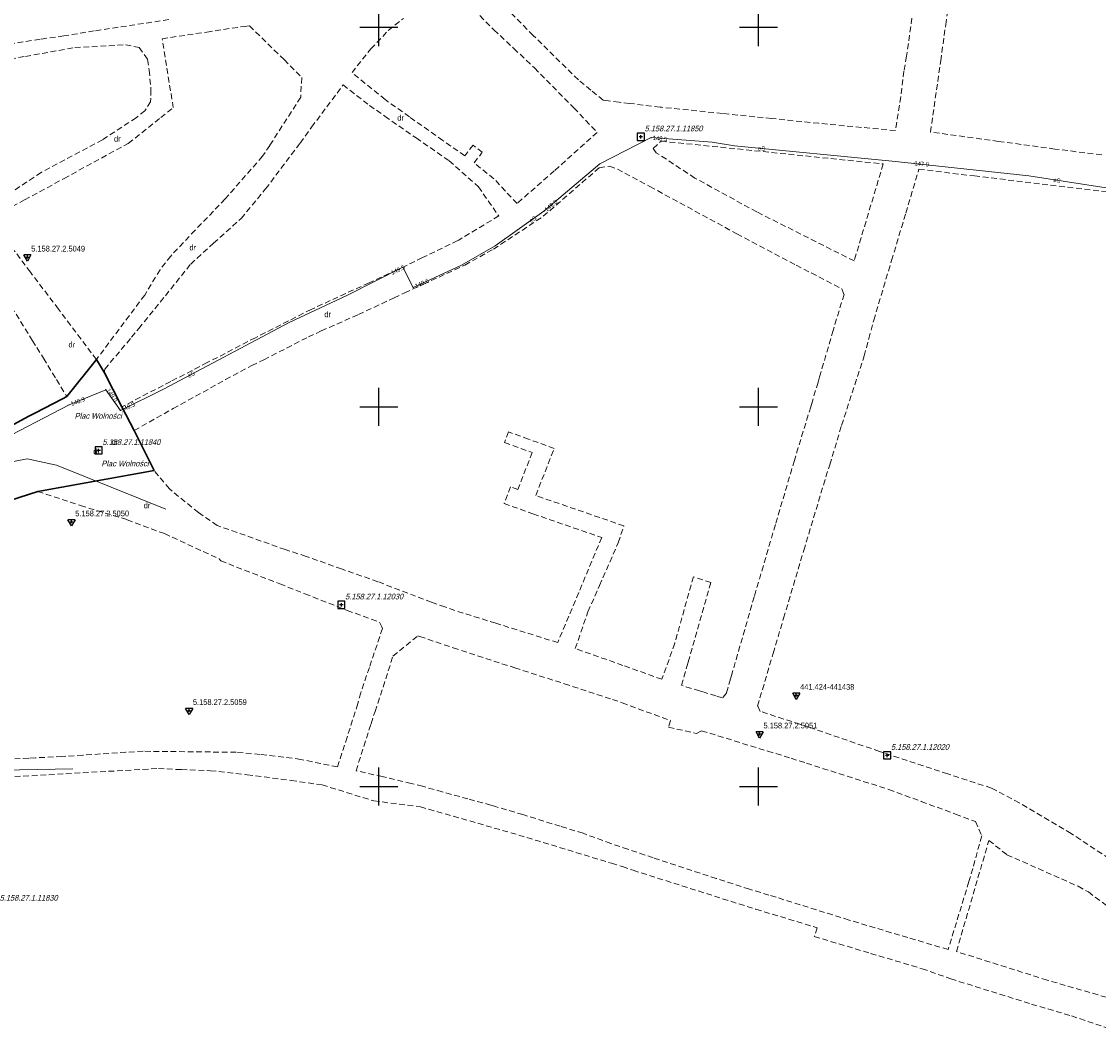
# Model space of a CAD drawing. Header units: metres. Extents: x 5548743 to 5556416, y 5707500 to 5714000.
# Tile 196 of 203: x 5554606 to 5554890, y 5710435 to 5710701. Entities that reach past the tile are written whole.
import ezdxf
from ezdxf.enums import TextEntityAlignment as Align

# ---------------------------------------------------------------- set-up
doc = ezdxf.new("R2010")
doc.units = ezdxf.units.M
doc.header["$MEASUREMENT"] = 0
doc.linetypes.add('1.5_0.75', pattern=[2.25, 1.5, -0.75])
doc.linetypes.add('219-1000', pattern=[0])
doc.layers.get('0').update_dxf_attribs({"color": 2, "linetype": 'CONTINUOUS', "lineweight": 5})
for name, color, linetype in [('210-oznaczenie konturu użytku gruntowego', 7, 'CONTINUOUS'), ('218-kontur użytku gruntowego', 7, 'CONTINUOUS'), ('219-działka ewidencyjna', 7, 'CONTINUOUS'), ('994-Nazwa ulicy', 7, 'CONTINUOUS'), ('przewód elektroenergetyczny podziemny', 7, 'CONTINUOUS'), ('przewód elektroenergetyczny podziemny-Atr1', 7, 'CONTINUOUS'), ('przewód kanalizacyjny', 7, 'CONTINUOUS'), ('przewód telekomunikacyjny podziemny', 7, 'CONTINUOUS'), ('rzedna', 7, 'CONTINUOUS'), ('rzedna-Atr2', 7, 'CONTINUOUS'), ('Szczegółowa osnowa geodezyjna pozioma', 7, 'CONTINUOUS'), ('Szczegółowa osnowa geodezyjna pozioma-Atr103', 7, 'CONTINUOUS'), ('Szczegółowa osnowa geodezyjna wysokościowa', 7, 'CONTINUOUS'), ('Szczegółowa osnowa geodezyjna wysokościowa-Atr103', 7, 'CONTINUOUS'), ('Wstawianie ramki sekcyjnej z opisem', 7, 'CONTINUOUS')]:
    doc.layers.add(name, color=color, linetype=linetype)
doc.styles.get("Standard").update_dxf_attribs({"font": 'Working1250', "width": 0.75})

# ---------------------------------------------------------------- blocks, each defined once
blk = doc.blocks.new('PW01')
at = {"linetype": 'Continuous', "lineweight": 13}
h = blk.add_hatch(color=0, dxfattribs=at)
edge = h.paths.add_edge_path()
edge.add_arc((0, 0), 0.18, 0, 360)
blk = doc.blocks.new('OSSP')
at = {"color": 0}
for p, q in [((-0.939, 0.938), (-0.939, -0.938)), ((-0.939, 0.938), (-0.939, -0.938)), ((0.936, 0.938), (-0.939, 0.938)), ((0.936, 0.938), (-0.939, 0.938)), ((0.45, 0), (-0.45, 0)), ((0.45, 0), (-0.45, 0)), ((0, -0.45), (0, 0.45)), ((0, -0.45), (0, 0.45)), ((0.936, -0.938), (0.936, 0.938)), ((0.936, -0.938), (0.936, 0.938)), ((-0.939, -0.938), (0.936, -0.938)), ((-0.939, -0.938), (0.936, -0.938))]:
    blk.add_line(p, q, dxfattribs=at)
blk = doc.blocks.new('OSSH')
at = {"color": 0}
for p, q in [((0, -1.081), (-0.936, 0.543)), ((0.939, 0.543), (-0.936, 0.543)), ((-0.375, 0), (0.375, 0)), ((0.939, 0.543), (0, -1.081)), ((0, -0.375), (0, 0.375))]:
    blk.add_line(p, q, dxfattribs=at)
blk = doc.blocks.new('RAMKA1000K')
at = {"color": 0}
for p, q in [((295, 500), (305, 500)), ((300, 495), (300, 500)), ((395, 500), (405, 500)), ((400, 495), (400, 500)), ((300, 195), (300, 205)), ((400, 195), (400, 205)), ((295, 200), (305, 200)), ((395, 200), (405, 200)), ((300, 95), (300, 105)), ((400, 95), (400, 105)), ((295, 100), (305, 100)), ((395, 100), (405, 100)), ((300, 0), (300, 5)), ((400, 0), (400, 5)), ((295, 0), (305, 0)), ((395, 0), (405, 0))]:
    blk.add_line(p, q, dxfattribs=at)

msp = doc.modelspace()

# ---------------------------------------------------------------- linework, layer by layer
at = {"layer": '218-kontur użytku gruntowego', "color": 70, "linetype": '1.5_0.75', "lineweight": 18, "flags": 128}
for points in [[(5554849.36, 5710700.68), (5554853.99, 5710731.67)], [(5554740.67, 5710697.84), (5554729.89, 5710708.75)], [(5554721.91, 5710707.87), (5554730.3, 5710699.32)], [(5554702.48, 5710699.14), (5554706.45, 5710702.34)], [(5554840.44, 5710702.38), (5554839.07, 5710692.34)], [(5554644.63, 5710702), (5554624.99, 5710699.02)], [(5554654.64, 5710698.74), (5554664.55, 5710700.22)], [(5554664.55, 5710700.22), (5554665.92, 5710700.33)], [(5554665.92, 5710700.33), (5554675.02, 5710691.46)], [(5554848.04, 5710691.14), (5554849.36, 5710700.68)], [(5554610.71, 5710696.81), (5554598.18, 5710694.84)], [(5554616.99, 5710697.72), (5554610.71, 5710696.81)], [(5554624.99, 5710699.02), (5554616.99, 5710697.72)], [(5554642.9, 5710696.95), (5554654.64, 5710698.74)], [(5554645.82, 5710678.81), (5554642.9, 5710696.95)], [(5554697.92, 5710694.31), (5554702.48, 5710699.14)], [(5554730.3, 5710699.32), (5554735.56, 5710694.4)], [(5554746.12, 5710692.42), (5554740.67, 5710697.84)], [(5554606.84, 5710692.32), (5554619.9, 5710694.62)], [(5554619.9, 5710694.62), (5554633.25, 5710695.38)], [(5554633.25, 5710695.38), (5554636.8, 5710694.63)], [(5554636.8, 5710694.63), (5554639.07, 5710691.48)], [(5554692.92, 5710688.04), (5554697.92, 5710694.31)], [(5554735.56, 5710694.4), (5554741.04, 5710689.26)], [(5554602.82, 5710691.6), (5554606.84, 5710692.32)], [(5554639.07, 5710691.48), (5554639.48, 5710688.67)], [(5554675.02, 5710691.46), (5554679.67, 5710686.71)], [(5554752.56, 5710686.15), (5554746.12, 5710692.42)], [(5554839.07, 5710692.34), (5554838.36, 5710688.44)], [(5554845.35, 5710672.38), (5554848.04, 5710691.14)], [(5554639.48, 5710688.67), (5554639.95, 5710683.53)], [(5554741.04, 5710689.26), (5554751.37, 5710678.75)], [(5554838.36, 5710688.44), (5554837.54, 5710681.66)], [(5554679.67, 5710686.71), (5554679.4, 5710681.56)], [(5554701.64, 5710680.95), (5554692.92, 5710688.04)], [(5554755.85, 5710683.45), (5554752.56, 5710686.15)], [(5554639.95, 5710683.53), (5554639.86, 5710680.37)], [(5554682.26, 5710673.66), (5554690.59, 5710684.79)], [(5554690.59, 5710684.79), (5554697.53, 5710679.4)], [(5554759.13, 5710680.79), (5554755.85, 5710683.45)], [(5554639.86, 5710680.37), (5554638.37, 5710677.98)], [(5554679.4, 5710681.56), (5554671.26, 5710668.86)], [(5554708.08, 5710676.39), (5554701.64, 5710680.95)], [(5554760.55, 5710680.58), (5554759.13, 5710680.79)], [(5554763.3, 5710680.26), (5554760.55, 5710680.58)], [(5554766.04, 5710679.94), (5554763.3, 5710680.26)], [(5554774.1, 5710678.96), (5554766.04, 5710679.94)], [(5554837.54, 5710681.66), (5554836.11, 5710672.77)], [(5554638.37, 5710677.98), (5554636.03, 5710676.17)], [(5554642.51, 5710676.19), (5554645.82, 5710678.81)], [(5554697.53, 5710679.4), (5554701.6, 5710676.55)], [(5554751.37, 5710678.75), (5554757.53, 5710672.29)], [(5554774.43, 5710678.92), (5554774.1, 5710678.96)], [(5554790.51, 5710677.28), (5554774.43, 5710678.92)], [(5554803.5, 5710675.95), (5554790.51, 5710677.28)], [(5554636.03, 5710676.17), (5554627.16, 5710670.35)], [(5554633.98, 5710669.39), (5554642.51, 5710676.19)], [(5554701.6, 5710676.55), (5554709.8, 5710670.84)], [(5554716.84, 5710670.15), (5554708.08, 5710676.39)], [(5554815.91, 5710674.68), (5554803.5, 5710675.95)], [(5554836.11, 5710672.77), (5554815.91, 5710674.68)], [(5554679.22, 5710669.45), (5554682.26, 5710673.66)], [(5554757.53, 5710672.29), (5554746.23, 5710662.18)], [(5554863.3, 5710669.93), (5554845.35, 5710672.38)], [(5554627.16, 5710670.35), (5554611.01, 5710661.73)], [(5554617.03, 5710660.15), (5554633.98, 5710669.39)], [(5554671.26, 5710668.86), (5554669.33, 5710665.99)], [(5554670.15, 5710657.4), (5554679.22, 5710669.45)], [(5554709.8, 5710670.84), (5554718.51, 5710664.81)], [(5554722.62, 5710666.11), (5554716.84, 5710670.15)], [(5554724.82, 5710668.94), (5554722.62, 5710666.11)], [(5554727.26, 5710667.06), (5554724.82, 5710668.94)], [(5554772.31, 5710668.07), (5554774.37, 5710669.99)], [(5554774.37, 5710669.99), (5554832.89, 5710663.98)], [(5554878.15, 5710667.9), (5554863.3, 5710669.93)], [(5554669.33, 5710665.99), (5554659.5, 5710654.76)], [(5554725.09, 5710664.28), (5554727.26, 5710667.06)], [(5554773.11, 5710666.94), (5554772.31, 5710668.07)], [(5554783.28, 5710660.25), (5554773.11, 5710666.94)], [(5554890.47, 5710666.39), (5554878.15, 5710667.9)], [(5554718.51, 5710664.81), (5554726.23, 5710657.97)], [(5554730.32, 5710660.07), (5554725.09, 5710664.28)], [(5554743.32, 5710650.18), (5554758.07, 5710662.99)], [(5554758.07, 5710662.99), (5554760.74, 5710663.4)], [(5554760.74, 5710663.4), (5554762.86, 5710662.64)], [(5554762.86, 5710662.64), (5554771.43, 5710658.02)], [(5554832.89, 5710663.98), (5554825.25, 5710638.43)], [(5554838.85, 5710651.04), (5554842.3, 5710662.58)], [(5554842.3, 5710662.58), (5554856.91, 5710660.82)], [(5554611.01, 5710661.73), (5554603.24, 5710656.58)], [(5554606.62, 5710654.49), (5554617.03, 5710660.15)], [(5554736.4, 5710653.54), (5554730.32, 5710660.07)], [(5554746.23, 5710662.18), (5554736.4, 5710653.54)], [(5554799.59, 5710651.34), (5554783.28, 5710660.25)], [(5554856.91, 5710660.82), (5554918.2, 5710653.47)], [(5554663.72, 5710649.63), (5554670.15, 5710657.4)], [(5554726.23, 5710657.97), (5554731.59, 5710650.28)], [(5554771.43, 5710658.02), (5554794.33, 5710645.59)], [(5554597.48, 5710649.51), (5554606.62, 5710654.49)], [(5554659.5, 5710654.76), (5554651.59, 5710646.54)], [(5554825.25, 5710638.43), (5554799.59, 5710651.34)], [(5554656.44, 5710643.09), (5554663.72, 5710649.63)], [(5554731.59, 5710650.28), (5554721.04, 5710643.94)], [(5554730.21, 5710641.53), (5554743.32, 5710650.18)], [(5554835.11, 5710638.55), (5554838.85, 5710651.04)], [(5554651.59, 5710646.54), (5554645.15, 5710639.72)], [(5554794.33, 5710645.59), (5554809.96, 5710637.33)], [(5554650.41, 5710637.58), (5554656.44, 5710643.09)], [(5554720.79, 5710643.78), (5554711.48, 5710639.29)], [(5554721.04, 5710643.94), (5554720.79, 5710643.78)], [(5554608.18, 5710635.47), (5554603.91, 5710641.15)], [(5554722.66, 5710637.35), (5554730.21, 5710641.53)], [(5554645.15, 5710639.72), (5554642.33, 5710636.1)], [(5554643.75, 5710629.27), (5554650.41, 5710637.58)], [(5554711.48, 5710639.29), (5554706.79, 5710636.99)], [(5554711.77, 5710632.3), (5554722.66, 5710637.35)], [(5554809.96, 5710637.33), (5554821.95, 5710631.08)], [(5554830.4, 5710622.82), (5554835.11, 5710638.55)], [(5554615.57, 5710625.74), (5554608.18, 5710635.47)], [(5554642.33, 5710636.1), (5554638.29, 5710629.45)], [(5554706.79, 5710636.99), (5554697.4, 5710632.67)], [(5554697.4, 5710632.67), (5554682.17, 5710625.66)], [(5554706.81, 5710630), (5554711.77, 5710632.3)], [(5554638.29, 5710629.45), (5554625.57, 5710612.45)], [(5554636.71, 5710620.61), (5554643.75, 5710629.27)], [(5554694.6, 5710624.29), (5554703.99, 5710628.69)], [(5554703.99, 5710628.69), (5554706.81, 5710630)], [(5554822.57, 5710629.62), (5554819.7, 5710620.12)], [(5554821.95, 5710631.08), (5554822.57, 5710629.62)], [(5554603.24, 5710626.33), (5554608.74, 5710617.37)], [(5554625.57, 5710612.45), (5554615.57, 5710625.74)], [(5554682.17, 5710625.66), (5554672.09, 5710620.55)], [(5554684.83, 5710620), (5554694.6, 5710624.29)], [(5554634.83, 5710618.31), (5554636.71, 5710620.61)], [(5554672.09, 5710620.55), (5554667.46, 5710618.2)], [(5554681.42, 5710618.39), (5554684.83, 5710620)], [(5554819.7, 5710620.12), (5554816.13, 5710607.89)], [(5554829.1, 5710617.98), (5554830.4, 5710622.82)], [(5554608.74, 5710617.37), (5554609.9, 5710615.59)], [(5554627.78, 5710609.91), (5554634.83, 5710618.31)], [(5554667.46, 5710618.2), (5554654.78, 5710611.63)], [(5554669.69, 5710612.39), (5554681.42, 5710618.39)], [(5554827.87, 5710613.39), (5554829.1, 5710617.98)], [(5554609.9, 5710615.59), (5554611.61, 5710612.8)], [(5554611.61, 5710612.8), (5554614.01, 5710608.88)], [(5554654.78, 5710611.63), (5554645.15, 5710606.66)], [(5554666.52, 5710610.84), (5554669.69, 5710612.39)], [(5554821.94, 5710595.11), (5554827.87, 5710613.39)], [(5554614.01, 5710608.88), (5554615.06, 5710607.18)], [(5554627.68, 5710609.47), (5554627.78, 5710609.91)], [(5554627.72, 5710608.91), (5554627.68, 5710609.47)], [(5554632.3, 5710600.02), (5554627.72, 5710608.91)], [(5554659.6, 5710607.15), (5554666.52, 5710610.84)], [(5554615.06, 5710607.18), (5554617.8, 5710602.71)], [(5554645.15, 5710606.66), (5554632.3, 5710600.02)], [(5554645.78, 5710599.53), (5554659.6, 5710607.15)], [(5554815.72, 5710606.45), (5554814.24, 5710601.44)], [(5554816.13, 5710607.89), (5554815.72, 5710606.45)], [(5554616.61, 5710602.1), (5554609.38, 5710598.35)], [(5554617.8, 5710602.71), (5554616.61, 5710602.1)], [(5554814.24, 5710601.44), (5554813.82, 5710600)], [(5554607.6, 5710597.42), (5554602.95, 5710594.88)], [(5554609.38, 5710598.35), (5554607.6, 5710597.42)], [(5554635.54, 5710593.76), (5554645.78, 5710599.53)], [(5554813.82, 5710600), (5554809.49, 5710585.86)], [(5554818.83, 5710584.75), (5554821.94, 5710595.11)], [(5554640.8, 5710583.2), (5554635.54, 5710593.76)], [(5554734.18, 5710593.38), (5554733.14, 5710590.56)], [(5554739.46, 5710591.47), (5554734.18, 5710593.38)], [(5554733.14, 5710590.56), (5554740.4, 5710587.94)], [(5554746.2, 5710589.03), (5554739.46, 5710591.47)], [(5554741.33, 5710576.62), (5554746.2, 5710589.03)], [(5554740.4, 5710587.94), (5554736.61, 5710578.24)], [(5554644.79, 5710578.37), (5554640.8, 5710583.2)], [(5554809.49, 5710585.86), (5554804.48, 5710568.95)], [(5554817.79, 5710581.52), (5554818.83, 5710584.75)], [(5554811.96, 5710562.16), (5554817.79, 5710581.52)], [(5554590.07, 5710571.3), (5554610.13, 5710577.71)], [(5554610.13, 5710577.71), (5554621.39, 5710573.98)], [(5554652.48, 5710572.12), (5554644.79, 5710578.37)], [(5554734.72, 5710578.89), (5554732.98, 5710574.53)], [(5554736.61, 5710578.24), (5554734.72, 5710578.89)], [(5554764.57, 5710568.63), (5554741.33, 5710576.62)], [(5554621.39, 5710573.98), (5554633.71, 5710570.24)], [(5554657.41, 5710568.75), (5554652.48, 5710572.12)], [(5554732.98, 5710574.53), (5554740.6, 5710571.79)], [(5554740.6, 5710571.79), (5554758.73, 5710565.56)], [(5554633.71, 5710570.24), (5554643.52, 5710566.58)], [(5554804.48, 5710568.95), (5554799.37, 5710551.54)], [(5554643.52, 5710566.58), (5554657.89, 5710559.92)], [(5554675.34, 5710562.38), (5554657.41, 5710568.75)], [(5554763.07, 5710564.19), (5554764.57, 5710568.63)], [(5554758.73, 5710565.56), (5554747.14, 5710537.87)], [(5554758.14, 5710552.91), (5554763.07, 5710564.19)], [(5554680.82, 5710560.6), (5554675.34, 5710562.38)], [(5554690.16, 5710557.29), (5554680.82, 5710560.6)], [(5554806.65, 5710544.32), (5554811.96, 5710562.16)], [(5554657.89, 5710559.92), (5554658.33, 5710559.41)], [(5554658.33, 5710559.41), (5554673.9, 5710553.35)], [(5554699.71, 5710553.91), (5554690.16, 5710557.29)], [(5554782.89, 5710555.23), (5554777.97, 5710537.69)], [(5554787.48, 5710553.72), (5554782.89, 5710555.23)], [(5554673.9, 5710553.35), (5554680.52, 5710550.71)], [(5554713.9, 5710548.53), (5554699.71, 5710553.91)], [(5554755.1, 5710545.99), (5554758.14, 5710552.91)], [(5554781.5, 5710532.76), (5554787.48, 5710553.72)], [(5554680.52, 5710550.71), (5554691.67, 5710546.36)], [(5554798.91, 5710549.95), (5554792.92, 5710529.25)], [(5554799.37, 5710551.54), (5554798.91, 5710549.95)], [(5554691.67, 5710546.36), (5554700.19, 5710543.25)], [(5554717.41, 5710547.27), (5554713.9, 5710548.53)], [(5554719.99, 5710546.35), (5554717.41, 5710547.27)], [(5554730.79, 5710542.98), (5554719.99, 5710546.35)], [(5554751.75, 5710536.33), (5554755.1, 5710545.99)], [(5554803.89, 5710535.04), (5554806.65, 5710544.32)], [(5554700.94, 5710541.59), (5554697.51, 5710531.34)], [(5554700.19, 5710543.25), (5554700.74, 5710542.03)], [(5554700.74, 5710542.03), (5554700.94, 5710541.59)], [(5554747.14, 5710537.87), (5554730.79, 5710542.98)], [(5554703.71, 5710534.27), (5554710.27, 5710539.69)], [(5554710.27, 5710539.69), (5554710.78, 5710539.51)], [(5554710.78, 5710539.51), (5554719.59, 5710536.48)], [(5554719.59, 5710536.48), (5554735.83, 5710531.22)], [(5554764.27, 5710531.88), (5554751.75, 5710536.33)], [(5554777.97, 5710537.69), (5554774.58, 5710528.21)], [(5554799.79, 5710521.14), (5554803.89, 5710535.04)], [(5554700.43, 5710524.03), (5554703.71, 5710534.27)], [(5554781.22, 5710531.8), (5554781.5, 5710532.76)], [(5554697.51, 5710531.34), (5554695.21, 5710524.65)], [(5554735.83, 5710531.22), (5554748.92, 5710527.02)], [(5554774.58, 5710528.21), (5554764.27, 5710531.88)], [(5554779.74, 5710526.62), (5554781.22, 5710531.8)], [(5554792.92, 5710529.25), (5554792.64, 5710528.29)], [(5554748.92, 5710527.02), (5554761.57, 5710522.89)], [(5554784.51, 5710525.15), (5554779.74, 5710526.62)], [(5554792.64, 5710528.29), (5554791.58, 5710524.59)], [(5554695.21, 5710524.65), (5554694.43, 5710521.8)], [(5554698.98, 5710519.74), (5554700.43, 5710524.03)], [(5554785.72, 5710524.78), (5554784.51, 5710525.15)], [(5554788.83, 5710523.82), (5554785.72, 5710524.78)], [(5554790.48, 5710523.32), (5554788.83, 5710523.82)], [(5554791.58, 5710524.59), (5554790.48, 5710523.32)], [(5554694.43, 5710521.8), (5554691.65, 5710512.99)], [(5554761.57, 5710522.89), (5554764.13, 5710522.02)], [(5554764.13, 5710522.02), (5554776.84, 5710517.32)], [(5554800.51, 5710519.76), (5554799.79, 5710521.14)], [(5554697.93, 5710516.51), (5554698.98, 5710519.74)], [(5554810.96, 5710516.35), (5554800.51, 5710519.76)], [(5554693.99, 5710504.11), (5554697.93, 5710516.51)], [(5554776.84, 5710517.32), (5554776.35, 5710515.58)], [(5554776.35, 5710515.58), (5554783.69, 5710513.95)], [(5554813.46, 5710515.56), (5554810.96, 5710516.35)], [(5554831.91, 5710509.2), (5554813.46, 5710515.56)], [(5554691.65, 5710512.99), (5554689.08, 5710505.11)], [(5554783.69, 5710513.95), (5554785.05, 5710514.66)], [(5554785.05, 5710514.66), (5554802.48, 5710509.27)], [(5554607.72, 5710507.43), (5554604.04, 5710507.22)], [(5554609.52, 5710507.53), (5554607.72, 5710507.43)], [(5554616.48, 5710507.86), (5554609.52, 5710507.53)], [(5554621.96, 5710508.22), (5554616.48, 5710507.86)], [(5554633.36, 5710508.99), (5554621.96, 5710508.22)], [(5554637.87, 5710509.25), (5554633.36, 5710508.99)], [(5554662.37, 5710508.98), (5554637.87, 5710509.25)], [(5554668.71, 5710508.4), (5554662.37, 5710508.98)], [(5554679.41, 5710507.12), (5554668.71, 5710508.4)], [(5554689.08, 5710505.11), (5554679.41, 5710507.12)], [(5554802.48, 5710509.27), (5554808.64, 5710507.4)], [(5554808.64, 5710507.4), (5554812.64, 5710506.12)], [(5554849.88, 5710503.28), (5554831.91, 5710509.2)], [(5554604.06, 5710502.56), (5554641.91, 5710504.71)], [(5554641.91, 5710504.71), (5554647.95, 5710504.41)], [(5554647.95, 5710504.41), (5554655.61, 5710504.13)], [(5554655.61, 5710504.13), (5554665.27, 5710503.08)], [(5554700.9, 5710502.59), (5554693.99, 5710504.11)], [(5554812.64, 5710506.12), (5554834.36, 5710499.18)], [(5554665.27, 5710503.08), (5554676.9, 5710501.55)], [(5554676.9, 5710501.55), (5554685.06, 5710500.39)], [(5554708.53, 5710500.74), (5554700.9, 5710502.59)], [(5554861.41, 5710499.55), (5554849.88, 5710503.28)], [(5554685.06, 5710500.39), (5554698.65, 5710496.17)], [(5554711.51, 5710500.01), (5554708.53, 5710500.74)], [(5554716.72, 5710498.57), (5554711.51, 5710500.01)], [(5554723.47, 5710496.7), (5554716.72, 5710498.57)], [(5554834.36, 5710499.18), (5554842.89, 5710496.04)], [(5554868.76, 5710495.65), (5554861.41, 5710499.55)], [(5554698.65, 5710496.17), (5554710.95, 5710494.61)], [(5554729.54, 5710495.05), (5554723.47, 5710496.7)], [(5554842.89, 5710496.04), (5554851.94, 5710492.69)], [(5554882.43, 5710487.57), (5554868.76, 5710495.65)], [(5554710.95, 5710494.61), (5554736.85, 5710487.18)], [(5554730.5, 5710494.75), (5554729.54, 5710495.05)], [(5554737.95, 5710492.55), (5554730.5, 5710494.75)], [(5554747.78, 5710489.5), (5554737.95, 5710492.55)], [(5554851.94, 5710492.69), (5554857.18, 5710490.75)], [(5554753.8, 5710487.64), (5554747.78, 5710489.5)], [(5554857.18, 5710490.75), (5554858.86, 5710486.95)], [(5554736.85, 5710487.18), (5554761.3, 5710479.74)], [(5554761.15, 5710484.94), (5554753.8, 5710487.64)], [(5554858.86, 5710486.95), (5554856.52, 5710478.38)], [(5554892.45, 5710480.98), (5554882.43, 5710487.57)], [(5554765.61, 5710483.44), (5554761.15, 5710484.94)], [(5554852.2, 5710456.49), (5554860.74, 5710485.76)], [(5554860.74, 5710485.76), (5554865.51, 5710481.99)], [(5554772.27, 5710481.18), (5554765.61, 5710483.44)], [(5554788.91, 5710475.74), (5554772.27, 5710481.18)], [(5554865.51, 5710481.99), (5554884.25, 5710473.68)], [(5554761.3, 5710479.74), (5554764.18, 5710478.86)], [(5554764.18, 5710478.86), (5554767, 5710477.89)], [(5554856.52, 5710478.38), (5554855.46, 5710474.9)], [(5554767, 5710477.89), (5554799.36, 5710467.62)], [(5554793.33, 5710474.32), (5554788.91, 5710475.74)], [(5554797.63, 5710472.91), (5554793.33, 5710474.32)], [(5554802.76, 5710471.36), (5554797.63, 5710472.91)], [(5554855.46, 5710474.9), (5554850.01, 5710457)], [(5554884.25, 5710473.68), (5554886.96, 5710472.18)], [(5554804.67, 5710470.78), (5554802.76, 5710471.36)], [(5554823.89, 5710464.79), (5554804.67, 5710470.78)], [(5554886.96, 5710472.18), (5554898.55, 5710463.47)], [(5554799.36, 5710467.62), (5554815.51, 5710462.76)], [(5554839.37, 5710460.17), (5554823.89, 5710464.79)], [(5554815.51, 5710462.76), (5554814.74, 5710460.46)], [(5554814.74, 5710460.46), (5554829.58, 5710455.99)], [(5554850.01, 5710457), (5554839.37, 5710460.17)], [(5554829.58, 5710455.99), (5554843.12, 5710451.97)], [(5554876.08, 5710448.97), (5554852.2, 5710456.49)], [(5554843.12, 5710451.97), (5554850.69, 5710449.3)], [(5554850.69, 5710449.3), (5554871.98, 5710442.64)], [(5554898.15, 5710442.55), (5554876.08, 5710448.97)], [(5554871.98, 5710442.64), (5554882.52, 5710439.53)], [(5554882.52, 5710439.53), (5554896.98, 5710434.64)]]:
    msp.add_lwpolyline(points, dxfattribs=at)
at = {"layer": '219-działka ewidencyjna', "color": 94, "linetype": '219-1000', "lineweight": 30, "flags": 128}
for points in [[(5554625.57, 5710612.45), (5554617.8, 5710602.71)], [(5554625.57, 5710612.45), (5554627.72, 5710608.91)], [(5554627.72, 5710608.91), (5554632.3, 5710600.02)], [(5554616.61, 5710602.1), (5554609.38, 5710598.35)], [(5554617.8, 5710602.71), (5554616.61, 5710602.1)], [(5554607.6, 5710597.42), (5554602.95, 5710594.88)], [(5554609.38, 5710598.35), (5554607.6, 5710597.42)], [(5554632.3, 5710600.02), (5554635.54, 5710593.76)], [(5554635.54, 5710593.76), (5554640.8, 5710583.2)], [(5554640.8, 5710583.2), (5554610.13, 5710577.71)], [(5554610.13, 5710577.71), (5554590.07, 5710571.3)]]:
    msp.add_lwpolyline(points, dxfattribs=at)
at = {"layer": 'przewód elektroenergetyczny podziemny', "color": 1, "linetype": 'Continuous', "lineweight": 18, "flags": 128}
msp.add_lwpolyline([(5554896.72, 5710656.91), (5554871.27, 5710660.81), (5554841.04, 5710664.14), (5554835.26, 5710664.75), (5554793.68, 5710668.77), (5554787.79, 5710669.68), (5554771.78, 5710670.91), (5554758.18, 5710664), (5554743.5, 5710651.51), (5554730.66, 5710642.4), (5554721.73, 5710637.34), (5554709.05, 5710631.46), (5554706.29, 5710636.77), (5554691.58, 5710629.29), (5554676.4, 5710622.17), (5554643.26, 5710604.68), (5554631.88, 5710599.03), (5554628.03, 5710604.51), (5554618.42, 5710600.52), (5554598.73, 5710590.31)], dxfattribs=at)
at = {"layer": 'przewód kanalizacyjny', "color": 34, "linetype": 'Continuous', "lineweight": 18, "flags": 128}
msp.add_lwpolyline([(5554530.63, 5710451.33), (5554544.48, 5710475.04), (5554559.68, 5710497.25), (5554572.54, 5710503.78), (5554619.33, 5710504.63)], dxfattribs=at)
at = {"layer": 'przewód telekomunikacyjny podziemny', "color": 30, "linetype": 'Continuous', "lineweight": 18, "flags": 128}
msp.add_lwpolyline([(5554374.01, 5710454.75), (5554369.95, 5710464.56), (5554368.86, 5710465.36), (5554380.31, 5710483.95), (5554389.55, 5710494.24), (5554395.67, 5710499.5), (5554427.9, 5710522.38), (5554455.78, 5710532.81), (5554483.92, 5710541.5), (5554524.38, 5710553.96), (5554539.21, 5710559.79), (5554555.97, 5710566.98), (5554585.2, 5710580.72), (5554598.19, 5710584.52), (5554607.28, 5710586.33), (5554615.01, 5710584.66), (5554643.84, 5710573.06)], dxfattribs=at)

# ---------------------------------------------------------------- block references
at = {"layer": 'rzedna', "color": 1, "linetype": 'Continuous', "lineweight": 18}
for p in [(5554771.78, 5710670.91), (5554841.04, 5710664.14), (5554743.5, 5710651.51), (5554706.29, 5710636.77), (5554709.05, 5710631.46), (5554628.03, 5710604.51), (5554618.42, 5710600.52), (5554631.88, 5710599.03)]:
    msp.add_blockref('PW01', p, dxfattribs=at)
at = {"layer": 'Szczegółowa osnowa geodezyjna pozioma', "color": 252, "linetype": 'Continuous', "lineweight": 13}
for p in [(5554769.015, 5710671.119), (5554626.154, 5710588.509), (5554690.115, 5710547.811), (5554833.939, 5710508.169)]:
    msp.add_blockref('OSSP', p, dxfattribs=at)
at = {"layer": 'Szczegółowa osnowa geodezyjna wysokościowa', "color": 252, "linetype": 'Continuous', "lineweight": 13}
for p in [(5554607.39, 5710639.46), (5554618.99, 5710569.7), (5554810, 5710524), (5554650, 5710520), (5554800.34, 5710513.82)]:
    msp.add_blockref('OSSH', p, dxfattribs=at)
at = {"layer": 'Wstawianie ramki sekcyjnej z opisem', "color": 8, "linetype": 'Continuous', "lineweight": 5}
for p in [(5554400, 5710500), (5554400, 5710500), (5554400, 5710500), (5554400, 5710500), (5554400, 5710000), (5554400, 5710000), (5554400, 5710000), (5554400, 5710000)]:
    msp.add_blockref('RAMKA1000K', p, dxfattribs=at)

# ---------------------------------------------------------------- texts
at = {"layer": '210-oznaczenie konturu użytku gruntowego', "color": 70, "linetype": 'Continuous', "lineweight": 18, "width": 0.79}
for p in [(5554704.84, 5710675.39), (5554630.21, 5710669.87), (5554650.09, 5710641.21), (5554685.63, 5710623.61), (5554618.21, 5710615.65), (5554624.72, 5710587.5), (5554629.59, 5710589.97), (5554638.04, 5710573.27)]:
    msp.add_text('dr', height=1.5, dxfattribs=at).set_placement(p)
at = {"layer": '994-Nazwa ulicy', "color": 252, "linetype": 'Continuous', "lineweight": 18, "oblique": 15, "width": 0.79}
for p in [(5554619.81, 5710596.84), (5554626.87, 5710584.3)]:
    msp.add_text('Plac Wolności', height=1.5, dxfattribs=at).set_placement(p)
at = {"layer": 'przewód elektroenergetyczny podziemny-Atr1', "color": 1, "width": 0.9}
for rotation, p in [(353.2, (5554799.91, 5710668.17)), (349.982, (5554877.77, 5710659.82)), (33.999, (5554739.8, 5710648.88)), (26.517, (5554649.71, 5710608.08))]:
    msp.add_text('eS', height=1.125, rotation=rotation, dxfattribs=at).set_placement(p, align=Align.MIDDLE_LEFT)
at = {"layer": 'rzedna-Atr2', "color": 1, "width": 0.9}
for s, rotation, p in [('148.5', 354.282, (5554772.17, 5710670.88)), ('147.9', 355.022, (5554841.12, 5710664.17)), ('149.3', 39.082, (5554743.84, 5710651.79)), ('149.5', 25.633, (5554703.26, 5710635.23)), ('149.6', 23.774, (5554709.55, 5710631.77)), ('148.9', 21.259, (5554618.87, 5710600.71)), ('149.3', 25.071, (5554632.12, 5710599.15))]:
    msp.add_text(s, height=1.125, rotation=rotation, dxfattribs=at).set_placement(p, align=Align.MIDDLE_LEFT)
msp.add_text('149.0', height=1.125, rotation=303.856, dxfattribs=at).set_placement((5554628.14, 5710604.34))
at = {"layer": 'Szczegółowa osnowa geodezyjna pozioma-Atr103', "color": 252, "oblique": 15, "width": 0.9}
for s, p in [('5.158.27.1.11850', (5554770.015, 5710672.119)), ('5.158.27.1.11840', (5554627.154, 5710589.509)), ('5.158.27.1.12030', (5554691.115, 5710548.811)), ('5.158.27.1.12020', (5554834.939, 5710509.169)), ('5.158.27.1.11830', (5554600.081, 5710469.427))]:
    msp.add_text(s, height=1.5, dxfattribs=at).set_placement(p, align=Align.BOTTOM_LEFT)
at = {"layer": 'Szczegółowa osnowa geodezyjna wysokościowa-Atr103', "color": 252, "width": 0.9}
for s, p in [('5.158.27.2.5049', (5554608.39, 5710640.46)), ('5.158.27.2.5050', (5554619.99, 5710570.7)), ('441.424-441438', (5554811, 5710525)), ('5.158.27.2.5059', (5554651, 5710521)), ('5.158.27.2.5051', (5554801.34, 5710514.82))]:
    msp.add_text(s, height=1.5, dxfattribs=at).set_placement(p, align=Align.BOTTOM_LEFT)

doc.saveas('drawing.dxf')
